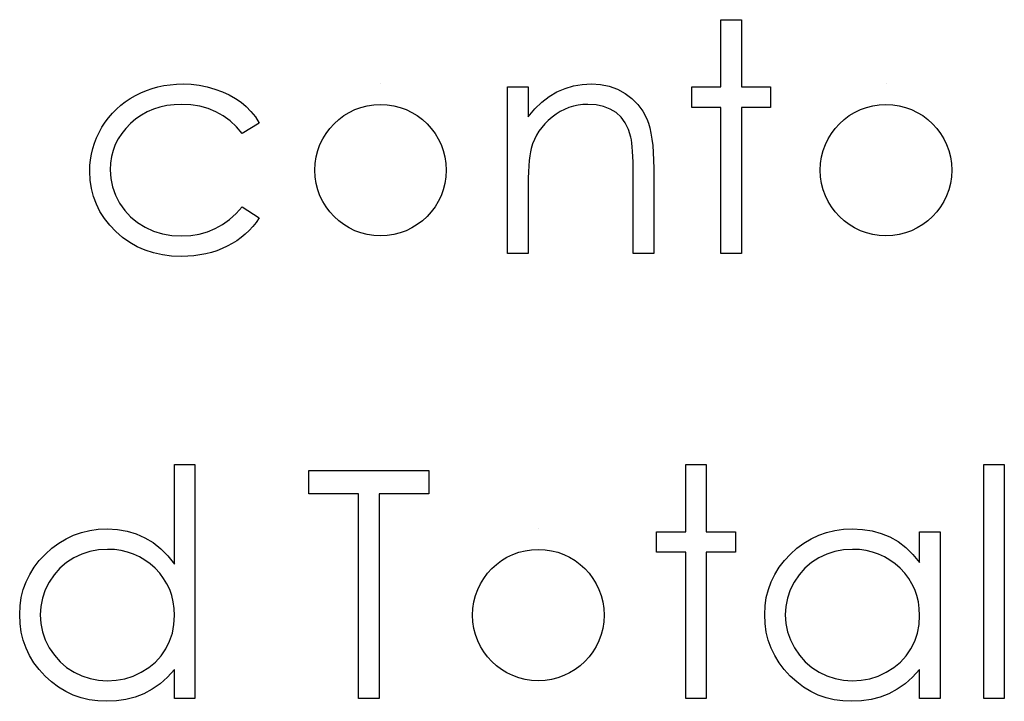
# Model space of a CAD drawing. Header units: inches. Extents: x 1687 to 2505, y -239 to -56.
# Tile 247 of 256: x 1857.527 to 1858.123, y -86.548 to -86.136. Entities that reach past the tile are written whole.
import ezdxf

# ---------------------------------------------------------------- set-up
doc = ezdxf.new("R2010")
doc.units = ezdxf.units.IN
doc.header["$LTSCALE"] = 0.5
doc.header["$MEASUREMENT"] = 0

msp = doc.modelspace()

# ---------------------------------------------------------------- linework, layer by layer
at = {"color": 7, "linetype": 'Continuous'}
for p, q in [((1857.95145, -86.1357), (1857.96381, -86.1357)), ((1857.95145, -86.17633), (1857.95145, -86.1357)), ((1857.96381, -86.1357), (1857.96381, -86.17633)), ((1857.60751, -86.17727), (1857.61107, -86.17631)), ((1857.61107, -86.17631), (1857.61471, -86.17553)), ((1857.61471, -86.17553), (1857.61844, -86.17501)), ((1857.61844, -86.17501), (1857.62228, -86.17468)), ((1857.62228, -86.17468), (1857.62623, -86.17457)), ((1857.62623, -86.17457), (1857.63117, -86.17476)), ((1857.63117, -86.17476), (1857.63605, -86.17534)), ((1857.63605, -86.17534), (1857.64083, -86.17628)), ((1857.64083, -86.17628), (1857.64552, -86.17763)), ((1857.74569, -86.17457), (1857.74569, -86.17457)), ((1857.82248, -86.17633), (1857.83485, -86.17633)), ((1857.82248, -86.27703), (1857.82248, -86.17633)), ((1857.83485, -86.17633), (1857.83485, -86.1945)), ((1857.85721, -86.17724), (1857.86232, -86.17575)), ((1857.86232, -86.17575), (1857.86764, -86.17487)), ((1857.86764, -86.17487), (1857.87316, -86.17457)), ((1857.87316, -86.17457), (1857.87874, -86.17493)), ((1857.87874, -86.17493), (1857.88398, -86.17597)), ((1857.88398, -86.17597), (1857.8889, -86.17777)), ((1857.93378, -86.1887), (1857.93378, -86.17633)), ((1857.93378, -86.17633), (1857.95145, -86.17633)), ((1857.96381, -86.17633), (1857.98148, -86.17633)), ((1857.98148, -86.17633), (1857.98148, -86.1887)), ((1858.05131, -86.17457), (1858.05131, -86.17457)), ((1857.59432, -86.18332), (1857.59743, -86.18149)), ((1857.59743, -86.18149), (1857.60069, -86.17987)), ((1857.60069, -86.17987), (1857.60406, -86.17846)), ((1857.60406, -86.17846), (1857.60751, -86.17727)), ((1857.64552, -86.17763), (1857.64999, -86.17929)), ((1857.64999, -86.17929), (1857.65413, -86.18116)), ((1857.65413, -86.18116), (1857.65789, -86.18329)), ((1857.84316, -86.18547), (1857.84763, -86.18205)), ((1857.84763, -86.18205), (1857.85232, -86.17931)), ((1857.85232, -86.17931), (1857.85721, -86.17724)), ((1857.8889, -86.17777), (1857.89348, -86.18025)), ((1857.89348, -86.18025), (1857.89762, -86.18334)), ((1857.58595, -86.18978), (1857.58855, -86.18746)), ((1857.58855, -86.18746), (1857.59133, -86.1853)), ((1857.59133, -86.1853), (1857.59432, -86.18332)), ((1857.61643, -86.18765), (1857.61229, -86.18856)), ((1857.62079, -86.18713), (1857.61643, -86.18765)), ((1857.62531, -86.18693), (1857.62079, -86.18713)), ((1857.63097, -86.18721), (1857.62531, -86.18693)), ((1857.6363, -86.18804), (1857.63097, -86.18721)), ((1857.64135, -86.18942), (1857.6363, -86.18804)), ((1857.65789, -86.18329), (1857.66131, -86.18564)), ((1857.66131, -86.18564), (1857.66443, -86.18826)), ((1857.66443, -86.18826), (1857.6673, -86.19121)), ((1857.83891, -86.18964), (1857.84316, -86.18547)), ((1857.86229, -86.18801), (1857.85956, -86.18884)), ((1857.86513, -86.1874), (1857.86229, -86.18801)), ((1857.86803, -86.18704), (1857.86513, -86.1874)), ((1857.87101, -86.18693), (1857.86803, -86.18704)), ((1857.87603, -86.18724), (1857.87101, -86.18693)), ((1857.88056, -86.18817), (1857.87603, -86.18724)), ((1857.88459, -86.18972), (1857.88056, -86.18817)), ((1857.89762, -86.18334), (1857.90121, -86.18693)), ((1857.90121, -86.18693), (1857.90419, -86.19102)), ((1857.58123, -86.19494), (1857.5835, -86.19226)), ((1857.5835, -86.19226), (1857.58595, -86.18978)), ((1857.60102, -86.19342), (1857.59766, -86.19574)), ((1857.60458, -86.19143), (1857.60102, -86.19342)), ((1857.60834, -86.1898), (1857.60458, -86.19143)), ((1857.61229, -86.18856), (1857.60834, -86.1898)), ((1857.6461, -86.19135), (1857.64135, -86.18942)), ((1857.65052, -86.19383), (1857.6461, -86.19135)), ((1857.65463, -86.19687), (1857.65052, -86.19383)), ((1857.6673, -86.19121), (1857.66995, -86.19452)), ((1857.83485, -86.1945), (1857.83891, -86.18964)), ((1857.85177, -86.19281), (1857.84934, -86.19461)), ((1857.85428, -86.19124), (1857.85177, -86.19281)), ((1857.85688, -86.18994), (1857.85428, -86.19124)), ((1857.85956, -86.18884), (1857.85688, -86.18994)), ((1857.88812, -86.1919), (1857.88459, -86.18972)), ((1857.89113, -86.19469), (1857.88812, -86.1919)), ((1857.90419, -86.19102), (1857.90659, -86.1956)), ((1857.95145, -86.1887), (1857.93378, -86.1887)), ((1857.95145, -86.27703), (1857.95145, -86.1887)), ((1857.98148, -86.1887), (1857.96381, -86.1887)), ((1857.96381, -86.1887), (1857.96381, -86.27703)), ((1857.5772, -86.20076), (1857.57913, -86.19775)), ((1857.57913, -86.19775), (1857.58123, -86.19494)), ((1857.59448, -86.19844), (1857.59161, -86.2014)), ((1857.59766, -86.19574), (1857.59448, -86.19844)), ((1857.65847, -86.20046), (1857.65463, -86.19687)), ((1857.67232, -86.19817), (1857.66197, -86.2046)), ((1857.66995, -86.19452), (1857.67232, -86.19817)), ((1857.84498, -86.19866), (1857.8431, -86.20087)), ((1857.84705, -86.19659), (1857.84498, -86.19866)), ((1857.84934, -86.19461), (1857.84705, -86.19659)), ((1857.89362, -86.19808), (1857.89113, -86.19469)), ((1857.89558, -86.20211), (1857.89362, -86.19808)), ((1857.90659, -86.1956), (1857.90758, -86.19817)), ((1857.90758, -86.19817), (1857.90844, -86.20109)), ((1857.574, -86.20706), (1857.57549, -86.20388)), ((1857.57549, -86.20388), (1857.5772, -86.20076)), ((1857.58913, -86.20452), (1857.587, -86.20777)), ((1857.59161, -86.2014), (1857.58913, -86.20452)), ((1857.66197, -86.2046), (1857.65847, -86.20046)), ((1857.83996, -86.20562), (1857.83869, -86.20816)), ((1857.84142, -86.20319), (1857.83996, -86.20562)), ((1857.8431, -86.20087), (1857.84142, -86.20319)), ((1857.89699, -86.20675), (1857.89558, -86.20211)), ((1857.90844, -86.20109), (1857.90916, -86.20432)), ((1857.90916, -86.20432), (1857.90977, -86.20791)), ((1857.57171, -86.21362), (1857.57273, -86.21031)), ((1857.57273, -86.21031), (1857.574, -86.20706)), ((1857.58529, -86.2112), (1857.58394, -86.21476)), ((1857.587, -86.20777), (1857.58529, -86.2112)), ((1857.83761, -86.21084), (1857.83675, -86.2136)), ((1857.83869, -86.20816), (1857.83761, -86.21084)), ((1857.89732, -86.20835), (1857.89699, -86.20675)), ((1857.89762, -86.21034), (1857.89732, -86.20835)), ((1857.89787, -86.21266), (1857.89762, -86.21034)), ((1857.90977, -86.20791), (1857.91021, -86.21183)), ((1857.91021, -86.21183), (1857.91054, -86.21608)), ((1857.57033, -86.22044), (1857.57088, -86.21699)), ((1857.57088, -86.21699), (1857.57171, -86.21362)), ((1857.58394, -86.21476), (1857.583, -86.21848)), ((1857.83631, -86.21564), (1857.83593, -86.21807)), ((1857.83675, -86.2136), (1857.83631, -86.21564)), ((1857.89809, -86.21534), (1857.89787, -86.21266)), ((1857.89825, -86.2184), (1857.89809, -86.21534)), ((1857.91054, -86.21608), (1857.91076, -86.22069)), ((1857.56986, -86.22751), (1857.56997, -86.22395)), ((1857.56997, -86.22395), (1857.57033, -86.22044)), ((1857.58242, -86.22238), (1857.58223, -86.22641)), ((1857.583, -86.21848), (1857.58242, -86.22238)), ((1857.8356, -86.22086), (1857.83532, -86.22406)), ((1857.83593, -86.21807), (1857.8356, -86.22086)), ((1857.89837, -86.2218), (1857.89825, -86.2184)), ((1857.89842, -86.22555), (1857.89837, -86.2218)), ((1857.91076, -86.22069), (1857.91081, -86.2256)), ((1857.57011, -86.23275), (1857.56986, -86.22751)), ((1857.58223, -86.22641), (1857.58258, -86.23168)), ((1857.83513, -86.22762), (1857.83496, -86.23157)), ((1857.83532, -86.22406), (1857.83513, -86.22762)), ((1857.89845, -86.22966), (1857.89842, -86.22555)), ((1857.89845, -86.27703), (1857.89845, -86.22966)), ((1857.91081, -86.2256), (1857.91081, -86.27703)), ((1857.57085, -86.23781), (1857.57011, -86.23275)), ((1857.58258, -86.23168), (1857.58363, -86.23678)), ((1857.83488, -86.2359), (1857.83485, -86.24062)), ((1857.83496, -86.23157), (1857.83488, -86.2359)), ((1857.57207, -86.24264), (1857.57085, -86.23781)), ((1857.58363, -86.23678), (1857.5854, -86.24175)), ((1857.5854, -86.24175), (1857.58786, -86.24656)), ((1857.83485, -86.24062), (1857.83485, -86.27703)), ((1857.57381, -86.2473), (1857.57207, -86.24264)), ((1857.57601, -86.25175), (1857.57381, -86.2473)), ((1857.58786, -86.24656), (1857.59095, -86.251)), ((1857.57872, -86.25597), (1857.57601, -86.25175)), ((1857.59095, -86.251), (1857.59456, -86.25495)), ((1857.65435, -86.25649), (1857.6583, -86.2529)), ((1857.6583, -86.2529), (1857.66197, -86.24876)), ((1857.66197, -86.24876), (1857.67232, -86.25555)), ((1857.58189, -86.26003), (1857.57872, -86.25597)), ((1857.59456, -86.25495), (1857.59868, -86.25834)), ((1857.59868, -86.25834), (1857.60334, -86.26121)), ((1857.64574, -86.26201), (1857.65018, -86.25953)), ((1857.65018, -86.25953), (1857.65435, -86.25649)), ((1857.67045, -86.25823), (1857.6684, -86.26077)), ((1857.67232, -86.25555), (1857.67045, -86.25823)), ((1857.58559, -86.26386), (1857.58189, -86.26003)), ((1857.58965, -86.26737), (1857.58559, -86.26386)), ((1857.60334, -86.26121), (1857.60842, -86.2635)), ((1857.60842, -86.2635), (1857.61378, -86.26513)), ((1857.61378, -86.26513), (1857.61943, -86.2661)), ((1857.63086, -86.26615), (1857.63608, -86.26533)), ((1857.63608, -86.26533), (1857.64102, -86.26395)), ((1857.64102, -86.26395), (1857.64574, -86.26201)), ((1857.66385, -86.26535), (1857.66136, -86.26742)), ((1857.66619, -86.26315), (1857.66385, -86.26535)), ((1857.6684, -86.26077), (1857.66619, -86.26315)), ((1857.59396, -86.2704), (1857.58965, -86.26737)), ((1857.59854, -86.27297), (1857.59396, -86.2704)), ((1857.61943, -86.2661), (1857.6254, -86.26643)), ((1857.6254, -86.26643), (1857.63086, -86.26615)), ((1857.65587, -86.27109), (1857.65292, -86.2727)), ((1857.65869, -86.26933), (1857.65587, -86.27109)), ((1857.66136, -86.26742), (1857.65869, -86.26933)), ((1857.60337, -86.27507), (1857.59854, -86.27297)), ((1857.60845, -86.2767), (1857.60337, -86.27507)), ((1857.61378, -86.27786), (1857.60845, -86.2767)), ((1857.63992, -86.27728), (1857.63641, -86.27794)), ((1857.64334, -86.27642), (1857.63992, -86.27728)), ((1857.64662, -86.27537), (1857.64334, -86.27642)), ((1857.64983, -86.27413), (1857.64662, -86.27537)), ((1857.65292, -86.2727), (1857.64983, -86.27413)), ((1857.83485, -86.27703), (1857.82248, -86.27703)), ((1857.91081, -86.27703), (1857.89845, -86.27703)), ((1857.96381, -86.27703), (1857.95145, -86.27703)), ((1857.61935, -86.27858), (1857.61378, -86.27786)), ((1857.6252, -86.2788), (1857.61935, -86.27858)), ((1857.62904, -86.27871), (1857.6252, -86.2788)), ((1857.63277, -86.27841), (1857.62904, -86.27871)), ((1857.63641, -86.27794), (1857.63277, -86.27841)), ((1857.62109, -86.46485), (1857.62109, -86.40473)), ((1857.62109, -86.40473), (1857.63346, -86.40473)), ((1857.63346, -86.40473), (1857.63346, -86.54606)), ((1857.70235, -86.4224), (1857.70235, -86.40826)), ((1857.70235, -86.40826), (1857.77479, -86.40826)), ((1857.77479, -86.40826), (1857.77479, -86.4224)), ((1857.93025, -86.40473), (1857.94261, -86.40473)), ((1857.93025, -86.44536), (1857.93025, -86.40473)), ((1857.94261, -86.40473), (1857.94261, -86.44536)), ((1858.11044, -86.40473), (1858.12281, -86.40473)), ((1858.11044, -86.54606), (1858.11044, -86.40473)), ((1858.12281, -86.40473), (1858.12281, -86.54606)), ((1857.73239, -86.4224), (1857.70235, -86.4224)), ((1857.73239, -86.54606), (1857.73239, -86.4224)), ((1857.77479, -86.4224), (1857.74475, -86.4224)), ((1857.74475, -86.4224), (1857.74475, -86.54606)), ((1857.56983, -86.44453), (1857.57499, -86.44384)), ((1857.57499, -86.44384), (1857.58035, -86.4436)), ((1857.58035, -86.4436), (1857.5865, -86.44393)), ((1857.5865, -86.44393), (1857.59236, -86.44492)), ((1857.84109, -86.4436), (1857.84109, -86.4436)), ((1858.02032, -86.44453), (1858.02548, -86.44384)), ((1858.02548, -86.44384), (1858.03083, -86.4436)), ((1858.03083, -86.4436), (1858.03699, -86.4439)), ((1858.03699, -86.4439), (1858.04284, -86.44481)), ((1857.55114, -86.45215), (1857.55551, -86.44953)), ((1857.55551, -86.44953), (1857.56009, -86.4474)), ((1857.56009, -86.4474), (1857.56486, -86.44572)), ((1857.56486, -86.44572), (1857.56983, -86.44453)), ((1857.59236, -86.44492), (1857.5979, -86.4466)), ((1857.5979, -86.4466), (1857.60315, -86.44892)), ((1857.60315, -86.44892), (1857.60809, -86.4519)), ((1857.91258, -86.45773), (1857.91258, -86.44536)), ((1857.91258, -86.44536), (1857.93025, -86.44536)), ((1857.94261, -86.44536), (1857.96028, -86.44536)), ((1857.96028, -86.44536), (1857.96028, -86.45773)), ((1858.00163, -86.45215), (1858.00599, -86.44953)), ((1858.00599, -86.44953), (1858.01057, -86.4474)), ((1858.01057, -86.4474), (1858.01535, -86.44572)), ((1858.01535, -86.44572), (1858.02032, -86.44453)), ((1858.04284, -86.44481), (1858.04839, -86.44636)), ((1858.04839, -86.44636), (1858.05363, -86.44848)), ((1858.05363, -86.44848), (1858.05857, -86.45127)), ((1858.07158, -86.46399), (1858.07158, -86.44536)), ((1858.07158, -86.44536), (1858.08394, -86.44536)), ((1858.08394, -86.44536), (1858.08394, -86.54606)), ((1857.54297, -86.4588), (1857.54695, -86.45524)), ((1857.54695, -86.45524), (1857.55114, -86.45215)), ((1857.58051, -86.45596), (1857.5751, -86.45629)), ((1857.58471, -86.45613), (1857.58051, -86.45596)), ((1857.58874, -86.45668), (1857.58471, -86.45613)), ((1857.60809, -86.4519), (1857.61275, -86.45555)), ((1857.61275, -86.45555), (1857.61706, -86.45988)), ((1857.99346, -86.4588), (1857.99743, -86.45524)), ((1857.99743, -86.45524), (1858.00163, -86.45215)), ((1858.031, -86.45596), (1858.02559, -86.45629)), ((1858.03519, -86.45613), (1858.031, -86.45596)), ((1858.03922, -86.45668), (1858.03519, -86.45613)), ((1858.05857, -86.45127), (1858.06324, -86.4548)), ((1858.06324, -86.4548), (1858.06755, -86.45903)), ((1857.53933, -86.4627), (1857.54297, -86.4588)), ((1857.56017, -86.46115), (1857.55575, -86.46399)), ((1857.56495, -86.45889), (1857.56017, -86.46115)), ((1857.56991, -86.45726), (1857.56495, -86.45889)), ((1857.5751, -86.45629), (1857.56991, -86.45726)), ((1857.5926, -86.45756), (1857.58874, -86.45668)), ((1857.5963, -86.45883), (1857.5926, -86.45756)), ((1857.59981, -86.46043), (1857.5963, -86.45883)), ((1857.60318, -86.46239), (1857.59981, -86.46043)), ((1857.61706, -86.45988), (1857.62109, -86.46485)), ((1857.93025, -86.45773), (1857.91258, -86.45773)), ((1857.93025, -86.54606), (1857.93025, -86.45773)), ((1857.96028, -86.45773), (1857.94261, -86.45773)), ((1857.94261, -86.45773), (1857.94261, -86.54606)), ((1857.98981, -86.4627), (1857.99346, -86.4588)), ((1858.01066, -86.46115), (1858.00624, -86.46399)), ((1858.01543, -86.45889), (1858.01066, -86.46115)), ((1858.0204, -86.45726), (1858.01543, -86.45889)), ((1858.02559, -86.45629), (1858.0204, -86.45726)), ((1858.04309, -86.45756), (1858.03922, -86.45668)), ((1858.04679, -86.45883), (1858.04309, -86.45756)), ((1858.05029, -86.46043), (1858.04679, -86.45883)), ((1858.05366, -86.46239), (1858.05029, -86.46043)), ((1858.06755, -86.45903), (1858.07158, -86.46399)), ((1857.53353, -86.47109), (1857.53618, -86.46681)), ((1857.53618, -86.46681), (1857.53933, -86.4627)), ((1857.55181, -86.46739), (1857.54833, -86.47128)), ((1857.55575, -86.46399), (1857.55181, -86.46739)), ((1857.60635, -86.46474), (1857.60318, -86.46239)), ((1857.60936, -86.46742), (1857.60635, -86.46474)), ((1857.61212, -86.47037), (1857.60936, -86.46742)), ((1857.98402, -86.47109), (1857.98667, -86.46681)), ((1857.98667, -86.46681), (1857.98981, -86.4627)), ((1858.00229, -86.46739), (1857.99881, -86.47128)), ((1858.00624, -86.46399), (1858.00229, -86.46739)), ((1858.05684, -86.46474), (1858.05366, -86.46239)), ((1858.05984, -86.46742), (1858.05684, -86.46474)), ((1858.0626, -86.47037), (1858.05984, -86.46742)), ((1857.53135, -86.47556), (1857.53353, -86.47109)), ((1857.54833, -86.47128), (1857.54532, -86.47573)), ((1857.61449, -86.47349), (1857.61212, -86.47037)), ((1857.61651, -86.4768), (1857.61449, -86.47349)), ((1857.98184, -86.47556), (1857.98402, -86.47109)), ((1857.99881, -86.47128), (1857.9958, -86.47573)), ((1858.06498, -86.47349), (1858.0626, -86.47037)), ((1858.06699, -86.4768), (1858.06498, -86.47349)), ((1857.52964, -86.48025), (1857.53135, -86.47556)), ((1857.54532, -86.47573), (1857.54292, -86.48047)), ((1857.61817, -86.48028), (1857.61651, -86.4768)), ((1857.98013, -86.48025), (1857.98184, -86.47556)), ((1857.9958, -86.47573), (1857.9934, -86.48047)), ((1858.06865, -86.48028), (1858.06699, -86.4768)), ((1857.52771, -86.49019), (1857.52843, -86.48511)), ((1857.52843, -86.48511), (1857.52964, -86.48025)), ((1857.54121, -86.48539), (1857.54016, -86.49041)), ((1857.54292, -86.48047), (1857.54121, -86.48539)), ((1857.61943, -86.48392), (1857.61817, -86.48028)), ((1857.62035, -86.48776), (1857.61943, -86.48392)), ((1857.97819, -86.49019), (1857.97891, -86.48511)), ((1857.97891, -86.48511), (1857.98013, -86.48025)), ((1857.99169, -86.48539), (1857.99064, -86.49041)), ((1857.9934, -86.48047), (1857.99169, -86.48539)), ((1858.06992, -86.48392), (1858.06865, -86.48028)), ((1858.07083, -86.48776), (1858.06992, -86.48392)), ((1857.52746, -86.49543), (1857.52771, -86.49019)), ((1857.54016, -86.49041), (1857.53983, -86.49557)), ((1857.6209, -86.49176), (1857.62035, -86.48776)), ((1857.62109, -86.49593), (1857.6209, -86.49176)), ((1857.97795, -86.49543), (1857.97819, -86.49019)), ((1857.99064, -86.49041), (1857.99031, -86.49557)), ((1858.07138, -86.49176), (1858.07083, -86.48776)), ((1858.07158, -86.49593), (1858.07138, -86.49176)), ((1857.52771, -86.50079), (1857.52746, -86.49543)), ((1857.53983, -86.49557), (1857.54019, -86.50071)), ((1857.62076, -86.5014), (1857.62109, -86.49593)), ((1857.97819, -86.50079), (1857.97795, -86.49543)), ((1857.99031, -86.49557), (1857.99067, -86.50071)), ((1858.07124, -86.5014), (1858.07158, -86.49593)), ((1857.52843, -86.50595), (1857.52771, -86.50079)), ((1857.54019, -86.50071), (1857.54121, -86.50573)), ((1857.61979, -86.50656), (1857.62076, -86.5014)), ((1857.97891, -86.50595), (1857.97819, -86.50079)), ((1857.99067, -86.50071), (1857.99169, -86.50573)), ((1858.07028, -86.50656), (1858.07124, -86.5014)), ((1857.52961, -86.51089), (1857.52843, -86.50595)), ((1857.54121, -86.50573), (1857.54295, -86.51064)), ((1857.61814, -86.51147), (1857.61979, -86.50656)), ((1857.9801, -86.51089), (1857.97891, -86.50595)), ((1857.99169, -86.50573), (1857.99343, -86.51064)), ((1858.06862, -86.51147), (1858.07028, -86.50656)), ((1857.5313, -86.51564), (1857.52961, -86.51089)), ((1857.53348, -86.52019), (1857.5313, -86.51564)), ((1857.54295, -86.51064), (1857.54538, -86.51545)), ((1857.54538, -86.51545), (1857.54841, -86.51992)), ((1857.61585, -86.51608), (1857.61814, -86.51147)), ((1857.98178, -86.51564), (1857.9801, -86.51089)), ((1857.98396, -86.52019), (1857.98178, -86.51564)), ((1857.99343, -86.51064), (1857.99586, -86.51545)), ((1857.99586, -86.51545), (1857.9989, -86.51992)), ((1858.06633, -86.51608), (1858.06862, -86.51147)), ((1857.5361, -86.52453), (1857.53348, -86.52019)), ((1857.54841, -86.51992), (1857.55189, -86.52387)), ((1857.60953, -86.52409), (1857.61295, -86.5203)), ((1857.61295, -86.5203), (1857.61585, -86.51608)), ((1857.98659, -86.52453), (1857.98396, -86.52019)), ((1857.9989, -86.51992), (1858.00237, -86.52387)), ((1858.06001, -86.52409), (1858.06343, -86.5203)), ((1858.06343, -86.5203), (1858.06633, -86.51608)), ((1857.53922, -86.52864), (1857.5361, -86.52453)), ((1857.55189, -86.52387), (1857.55586, -86.52729)), ((1857.55586, -86.52729), (1857.56031, -86.53019)), ((1857.60094, -86.53024), (1857.6055, -86.5274)), ((1857.6055, -86.5274), (1857.60953, -86.52409)), ((1857.9897, -86.52864), (1857.98659, -86.52453)), ((1858.00237, -86.52387), (1858.00635, -86.52729)), ((1858.00635, -86.52729), (1858.01079, -86.53019)), ((1858.05143, -86.53024), (1858.05598, -86.5274)), ((1858.05598, -86.5274), (1858.06001, -86.52409)), ((1857.54284, -86.53256), (1857.53922, -86.52864)), ((1857.54678, -86.53615), (1857.54284, -86.53256)), ((1857.56031, -86.53019), (1857.56508, -86.53251)), ((1857.56508, -86.53251), (1857.57002, -86.53413)), ((1857.59098, -86.53416), (1857.59603, -86.53253)), ((1857.59603, -86.53253), (1857.60094, -86.53024)), ((1857.61681, -86.53328), (1857.61231, -86.53725)), ((1857.62109, -86.52864), (1857.61681, -86.53328)), ((1857.62109, -86.54606), (1857.62109, -86.52864)), ((1857.99332, -86.53256), (1857.9897, -86.52864)), ((1857.99727, -86.53615), (1857.99332, -86.53256)), ((1858.01079, -86.53019), (1858.01557, -86.53251)), ((1858.01557, -86.53251), (1858.02051, -86.53413)), ((1858.04146, -86.53416), (1858.04651, -86.53253)), ((1858.04651, -86.53253), (1858.05143, -86.53024)), ((1858.0673, -86.53328), (1858.0628, -86.53725)), ((1858.07158, -86.52864), (1858.0673, -86.53328)), ((1858.07158, -86.54606), (1858.07158, -86.52864)), ((1857.55092, -86.53924), (1857.54678, -86.53615)), ((1857.55528, -86.54186), (1857.55092, -86.53924)), ((1857.57002, -86.53413), (1857.57513, -86.53513)), ((1857.57513, -86.53513), (1857.5804, -86.53546)), ((1857.5804, -86.53546), (1857.58576, -86.53513)), ((1857.58576, -86.53513), (1857.59098, -86.53416)), ((1857.61231, -86.53725), (1857.60751, -86.54057)), ((1858.00141, -86.53924), (1857.99727, -86.53615)), ((1858.00577, -86.54186), (1858.00141, -86.53924)), ((1858.02051, -86.53413), (1858.02562, -86.53513)), ((1858.02562, -86.53513), (1858.03089, -86.53546)), ((1858.03089, -86.53546), (1858.03624, -86.53513)), ((1858.03624, -86.53513), (1858.04146, -86.53416)), ((1858.0628, -86.53725), (1858.05799, -86.54057)), ((1857.55981, -86.54402), (1857.55528, -86.54186)), ((1857.56456, -86.54567), (1857.55981, -86.54402)), ((1857.59721, -86.54523), (1857.59172, -86.54667)), ((1857.60249, -86.54322), (1857.59721, -86.54523)), ((1857.60751, -86.54057), (1857.60249, -86.54322)), ((1858.0103, -86.54402), (1858.00577, -86.54186)), ((1858.01504, -86.54567), (1858.0103, -86.54402)), ((1858.0477, -86.54523), (1858.04221, -86.54667)), ((1858.05297, -86.54322), (1858.0477, -86.54523)), ((1858.05799, -86.54057), (1858.05297, -86.54322)), ((1857.5695, -86.54686), (1857.56456, -86.54567)), ((1857.57463, -86.54758), (1857.5695, -86.54686)), ((1857.57996, -86.54783), (1857.57463, -86.54758)), ((1857.58595, -86.54755), (1857.57996, -86.54783)), ((1857.59172, -86.54667), (1857.58595, -86.54755)), ((1857.63346, -86.54606), (1857.62109, -86.54606)), ((1857.74475, -86.54606), (1857.73239, -86.54606)), ((1857.94261, -86.54606), (1857.93025, -86.54606)), ((1858.01999, -86.54686), (1858.01504, -86.54567)), ((1858.02512, -86.54758), (1858.01999, -86.54686)), ((1858.03045, -86.54783), (1858.02512, -86.54758)), ((1858.03644, -86.54755), (1858.03045, -86.54783)), ((1858.04221, -86.54667), (1858.03644, -86.54755)), ((1858.08394, -86.54606), (1858.07158, -86.54606)), ((1858.12281, -86.54606), (1858.11044, -86.54606))]:
    msp.add_line(p, q, dxfattribs=at)
for centre, start, end in [((1857.74564, -86.22667), 90.00027, 89.99973), ((1858.05126, -86.22667), 90.00072, 89.99928), ((1857.84103, -86.4957), 90.00066, 89.99934)]:
    msp.add_arc(centre, 0.03974, start, end, dxfattribs=at)

doc.saveas('drawing.dxf')
